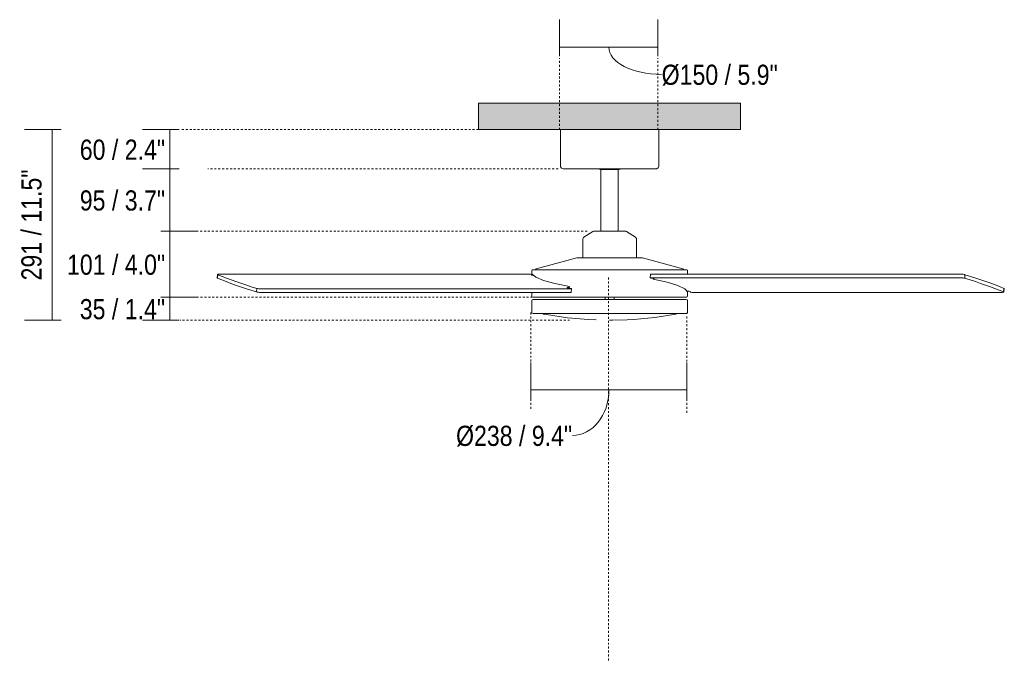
# Model space of a CAD drawing. Header units: millimetres. Extents: x 5694 to 11391, y -2844 to 7544.
# Tile 2 of 3: x 5694 to 7198, y 1189 to 2168. Entities that reach past the tile are written whole.
import ezdxf

# ---------------------------------------------------------------- set-up
doc = ezdxf.new("R2010")
doc.units = ezdxf.units.MM
doc.linetypes.add('Dash', pattern=[6, 3, -3])
doc.layers.add('A-ANNO-DIMS', color=7, linetype='Dash', lineweight=9, true_color=0xd2d2d2)
for name, color, linetype, lineweight in [('A-ANNO-DIMS-14', 7, 'Continuous', 9), ('A-CLNG', 7, 'Continuous', 9), ('E-ELEC-FIXT', 7, 'Continuous', 9)]:
    doc.layers.add(name, color=color, linetype=linetype, lineweight=lineweight)
doc.styles.add('Arial Narrow', font='ARIALN.TTF', dxfattribs={"height": 30.8})
doc.dimstyles.new('FARO_-_2_2mm_Arial_Narrow_mm_Inch_Horiz', dxfattribs={"dimscale": 304.8, "dimtxt": 31.521674, "dimasz": 0, "dimexe": 0.137795, "dimexo": 0.0625, "dimgap": 0.022966, "dimtad": 3, "dimtih": 1, "dimtoh": 1, "dimdec": 0, "dimzin": 0, "dimdsep": 46, "dimtxsty": 'Arial Narrow', "dimblk1": 'NONE', "dimblk2": 'NONE', "dimsah": 1, "dimcen": 0.09, "dimadec": 0, "dimazin": 0, "dimtfac": 1, "dimtdec": 4, "dimtix": 1, "dimtmove": 0, "dimatfit": 3, "dimfxl": 0.045932, "dimfxlon": 1, "dimtvp": 1, "dimtolj": 1, "dimtzin": 0, "dimarcsym": 2})
doc.dimstyles.new('FARO_-_2_2mm_Arial_Narrow_mm_Inch_Left', dxfattribs={"dimscale": 304.8, "dimtxt": 31.521674, "dimasz": 0, "dimexe": 0.137795, "dimexo": 0.0625, "dimgap": 0.022966, "dimtad": 1, "dimdec": 0, "dimzin": 0, "dimdsep": 46, "dimtxsty": 'Arial Narrow', "dimblk1": 'NONE', "dimblk2": 'NONE', "dimsah": 1, "dimcen": 0.09, "dimadec": 0, "dimazin": 0, "dimtfac": 1, "dimtdec": 4, "dimtix": 1, "dimtmove": 1, "dimatfit": 3, "dimfxl": 0.045932, "dimfxlon": 1, "dimtvp": 1, "dimtolj": 1, "dimtzin": 0, "dimarcsym": 2})
doc.dimstyles.new('FARO_-_2_2mm_Arial_Narrow_mm_Inch_Left_1', dxfattribs={"dimscale": 304.8, "dimtxt": 31.521674, "dimasz": 0, "dimexe": 0.137795, "dimexo": 0.0625, "dimgap": 0.022966, "dimtad": 1, "dimdec": 0, "dimzin": 0, "dimdsep": 46, "dimtxsty": 'Arial Narrow', "dimblk1": 'NONE', "dimblk2": 'NONE', "dimsah": 1, "dimcen": 0.09, "dimadec": 0, "dimazin": 0, "dimtfac": 1, "dimtdec": 4, "dimtix": 1, "dimtmove": 0, "dimatfit": 3, "dimfxl": 0.045932, "dimfxlon": 1, "dimtvp": 1, "dimtolj": 1, "dimtzin": 0, "dimarcsym": 2})
doc.dimstyles.new('FARO_-_2_2mm_Arial_Narrow_mm_Inch_Right', dxfattribs={"dimscale": 304.8, "dimtxt": 31.521674, "dimasz": 0, "dimexe": 0.137795, "dimexo": 0.0625, "dimgap": 0.022966, "dimtad": 1, "dimdec": 0, "dimzin": 0, "dimdsep": 46, "dimtxsty": 'Arial Narrow', "dimblk1": 'NONE', "dimblk2": 'NONE', "dimsah": 1, "dimcen": 0.09, "dimadec": 0, "dimazin": 0, "dimtfac": 1, "dimtdec": 4, "dimtix": 1, "dimtmove": 1, "dimatfit": 3, "dimfxl": 0.045932, "dimfxlon": 1, "dimtvp": 1, "dimtolj": 1, "dimtzin": 0, "dimarcsym": 2})

# ---------------------------------------------------------------- blocks, each defined once
blk = doc.blocks.new('34260 - 34260 BARTH White ceiling fan-551645-Alzado_PDF')
at = {"layer": 'E-ELEC-FIXT'}
for p, q in [((6520.3, 2000), (6520.3, 1944)), ((6670.3, 1944), (6670.3, 2000)), ((6580.7, 1939), (6579.6, 1940)), ((6609.9, 1939), (6580.7, 1939)), ((6582, 1939), (6582, 1844.9)), ((6608.5, 1844.9), (6608.5, 1939)), ((6569.5, 1844.4), (6555.7, 1835.8)), ((6569.5, 1844.4), (6570, 1844.6)), ((6570.7, 1844.7), (6571.2, 1844.9)), ((6619.4, 1844.9), (6619.9, 1844.7)), ((6620.5, 1844.6), (6621, 1844.4)), ((6634.8, 1835.8), (6621, 1844.4)), ((6554.3, 1833.2), (6554.3, 1803.9)), ((6636.3, 1803.9), (6636.3, 1833.2)), ((6545.3, 1803.9), (6483.3, 1787.3)), ((6545.3, 1803.9), (6645.3, 1803.9)), ((6707.2, 1787.3), (6645.3, 1803.9)), ((5996.5, 1778.8), (5996, 1773.4)), ((5996.6, 1773), (5997, 1778.4)), ((6471.3, 1779.2), (5999, 1779.2)), ((6475.7, 1777.8), (6475.7, 1778.5)), ((6476.3, 1784.6), (6476.3, 1777.5)), ((6476.6, 1777.4), (6476.7, 1779.3)), ((6477.5, 1785.8), (6477.8, 1785.8)), ((6657.5, 1779), (6657, 1773.5)), ((6659, 1779.2), (7131.3, 1779.2)), ((6663.1, 1779.3), (6663.3, 1779.2)), ((6712.8, 1785.8), (6713.1, 1785.8)), ((6714.3, 1779.2), (6714.3, 1784.6)), ((7137.5, 1773), (7137.9, 1778.4)), ((6533.9, 1760.2), (6533.5, 1757.8)), ((6658.4, 1773), (6662, 1772.4)), ((7130.8, 1773.8), (6658.5, 1773.8)), ((6661.9, 1771.4), (6662, 1772.4)), ((6056.4, 1757.5), (6055.9, 1752)), ((6534.8, 1751.2), (6062.6, 1751.2)), ((6063, 1756.7), (6535.3, 1756.7)), ((6476.3, 1751.2), (6476.3, 1745.8)), ((6531.8, 1758.8), (6533.7, 1758.8)), ((6535.4, 1757.4), (6531.8, 1758.1)), ((6536.3, 1751.5), (6536.8, 1756.9)), ((6714.3, 1745.8), (6713.5, 1744.3)), ((6714.2, 1753.4), (6714.2, 1752.3)), ((6714.3, 1745.8), (6714.3, 1753.7)), ((6718.1, 1752.6), (6718.1, 1752)), ((6722.5, 1751.2), (7194.8, 1751.2)), ((7197.2, 1757.5), (7196.8, 1752)), ((7197.3, 1751.6), (7197.8, 1757.1)), ((6476.3, 1738.8), (6476.3, 1720.8)), ((6478.1, 1739.3), (6477.8, 1739.5)), ((6588.3, 1743.8), (6588.3, 1740.2)), ((6602.3, 1740.2), (6602.3, 1743.8)), ((6714.3, 1720.8), (6714.3, 1738.8)), ((6494.4, 1718.1), (6493, 1718.8))]:
    blk.add_line(p, q, dxfattribs=at)
at = {"layer": 'E-ELEC-FIXT', "flags": 128}
for points in [[(6524.3, 1940), (6521.8, 1940.9), (6520.3, 1943.2), (6520.3, 1944)], [(6525, 1940), (6524.4, 1940), (6524.3, 1940)], [(6524.3, 1940), (6525.3, 1940), (6528.1, 1940), (6532.7, 1940), (6538.9, 1940), (6546.7, 1940), (6555.7, 1940), (6565.8, 1940), (6576.7, 1940), (6588.1, 1940), (6599.7, 1940), (6611.1, 1940), (6622.2, 1940), (6632.5, 1940), (6641.8, 1940), (6649.9, 1940), (6656.5, 1940), (6661.5, 1940), (6664.8, 1940), (6666.2, 1940), (6666.2, 1940)], [(6611.1, 1940), (6610.8, 1939.7), (6609.9, 1939)], [(6670.3, 1944), (6669.4, 1941.5), (6667, 1940.1), (6666.2, 1940)], [(6554.3, 1833.2), (6555.2, 1835.4), (6555.7, 1835.8)], [(6619.4, 1844.9), (6618.4, 1844.9), (6615.7, 1844.9), (6611.3, 1844.9), (6605.7, 1844.9), (6599.3, 1844.9), (6592.6, 1844.9), (6586.1, 1844.9), (6580.3, 1844.9), (6575.6, 1844.9), (6572.5, 1844.9), (6571.2, 1844.9), (6571.2, 1844.9)], [(6618.6, 1844.9), (6619.3, 1844.9), (6619.4, 1844.9)], [(6634.8, 1835.8), (6636.2, 1833.9), (6636.3, 1833.2)], [(6476.3, 1784.6), (6476.8, 1785.6), (6477.5, 1785.8)], [(6476.7, 1779.3), (6482.3, 1774.6), (6494.2, 1769.6), (6511.7, 1764.8), (6533.9, 1760.2)], [(6713.1, 1785.8), (6712.1, 1785.8), (6709.3, 1785.8), (6704.7, 1785.8), (6698.3, 1785.8), (6690.2, 1785.8), (6680.6, 1785.8), (6669.7, 1785.8), (6657.5, 1785.8), (6644.4, 1785.8), (6630.5, 1785.8), (6616, 1785.8), (6601.1, 1785.8), (6586.2, 1785.8), (6571.4, 1785.8), (6557, 1785.8), (6543.3, 1785.8), (6530.3, 1785.8), (6518.4, 1785.8), (6507.7, 1785.8), (6498.5, 1785.8), (6490.8, 1785.8), (6484.7, 1785.8), (6480.5, 1785.8), (6478, 1785.8), (6477.5, 1785.8)], [(6479.2, 1785.8), (6481.2, 1785.8), (6481.9, 1785.8)], [(6481.9, 1785.6), (6482.6, 1787), (6483.3, 1787.3)], [(6707.2, 1787.3), (6708.6, 1786), (6708.7, 1785.6)], [(6708.6, 1785.8), (6710.1, 1785.8), (6711.3, 1785.8)], [(6713.5, 1785.5), (6714.1, 1785.2), (6714.3, 1784.6)], [(6714.2, 1752.3), (6710, 1756.9), (6699.5, 1761.8), (6683.1, 1766.7), (6661.9, 1771.4)], [(6477, 1744.5), (6476.6, 1744.7), (6476.3, 1745.8)], [(6713.4, 1744.2), (6713.4, 1744.1), (6712.3, 1743.8)], [(6476.3, 1738.8), (6476.9, 1740), (6477.8, 1740.3)], [(6712.8, 1740.3), (6711.8, 1740.3), (6709, 1740.3), (6704.4, 1740.3), (6698, 1740.3), (6689.9, 1740.3), (6680.3, 1740.3), (6669.4, 1740.3), (6657.2, 1740.3), (6644.1, 1740.3), (6630.2, 1740.3), (6615.7, 1740.3), (6600.9, 1740.3), (6586, 1740.3), (6571.2, 1740.3), (6556.9, 1740.3), (6543.1, 1740.3), (6530.2, 1740.3), (6518.3, 1740.3), (6507.7, 1740.3), (6498.5, 1740.3), (6490.8, 1740.3), (6484.9, 1740.3), (6480.7, 1740.3), (6478.3, 1740.3), (6477.8, 1740.3)], [(6478.3, 1743.8), (6479.2, 1743.8), (6482, 1743.8), (6486.7, 1743.8), (6493.1, 1743.8), (6501.2, 1743.8), (6510.7, 1743.8), (6521.7, 1743.8), (6533.8, 1743.8), (6546.9, 1743.8), (6560.8, 1743.8), (6575.3, 1743.8), (6590.1, 1743.8), (6604.9, 1743.8), (6619.6, 1743.8), (6634, 1743.8), (6647.7, 1743.8), (6660.5, 1743.8), (6672.3, 1743.8), (6682.8, 1743.8), (6692, 1743.8), (6699.5, 1743.8), (6705.4, 1743.8), (6709.5, 1743.8), (6711.8, 1743.8), (6712.3, 1743.8)], [(6479.4, 1740.3), (6481.5, 1740.3), (6484.6, 1740.3)], [(6487.5, 1740.3), (6492.6, 1740.3), (6495.1, 1740.3)], [(6499.4, 1740.3), (6500.6, 1740.3), (6510.2, 1740.3), (6521.2, 1740.3), (6533.3, 1740.3), (6538.8, 1740.3)], [(6545.8, 1740.3), (6546.4, 1740.3), (6560.4, 1740.3), (6561.4, 1740.3)], [(6569, 1740.3), (6574.8, 1740.3), (6588.3, 1740.3)], [(6602.3, 1740.3), (6604.5, 1740.3), (6619.3, 1740.3), (6633.7, 1740.3)], [(6641.1, 1740.3), (6647.4, 1740.3), (6655.9, 1740.3)], [(6662.5, 1740.3), (6672.2, 1740.3), (6675.5, 1740.3)], [(6681, 1740.3), (6682.8, 1740.3), (6691.5, 1740.3)], [(6695.7, 1740.3), (6699.7, 1740.3), (6703.3, 1740.3)], [(6706.2, 1740.3), (6709.9, 1740.3), (6712.2, 1740.3), (6712.8, 1740.3)], [(6713.5, 1739.9), (6714, 1739.6), (6714.3, 1738.8)], [(6477, 1719.5), (6476.6, 1719.7), (6476.3, 1720.8)], [(6478.2, 1718.8), (6479.2, 1718.8), (6482, 1718.8), (6486.7, 1718.8), (6493.1, 1718.8), (6501.1, 1718.8), (6510.7, 1718.8), (6521.6, 1718.8), (6533.8, 1718.8), (6546.9, 1718.8), (6560.8, 1718.8), (6575.3, 1718.8), (6590, 1718.8), (6604.9, 1718.8), (6619.6, 1718.8), (6633.9, 1718.8), (6647.6, 1718.8), (6660.5, 1718.8), (6672.3, 1718.8), (6682.8, 1718.8), (6692, 1718.8), (6699.6, 1718.8), (6705.4, 1718.8), (6709.6, 1718.8), (6711.8, 1718.8), (6712.3, 1718.8)], [(6574.5, 1709.4), (6562.9, 1709.7), (6530.7, 1712.6), (6498.7, 1717.3), (6494.4, 1718.1)], [(6696.2, 1718.1), (6664.2, 1713.1), (6632, 1710), (6622.2, 1709.6)], [(6697.6, 1718.8), (6696.9, 1718.3), (6696.2, 1718.1)], [(6714.3, 1720.8), (6713.4, 1719.1), (6712.3, 1718.8)], [(6622.1, 1709.6), (6599.7, 1708.8), (6595.3, 1708.8)]]:
    blk.add_lwpolyline(points, dxfattribs=at)
at = {"layer": 'E-ELEC-FIXT'}
for centre, major_axis, start_param, end_param in [((6001.5, 1778.4), (-4.98, 0.44), 5.242642, 6.767793), ((6596.5, 1767.9), (-658.1, 58), 0.438963, 0.621543), ((6472.7, 1778.7), (-2.93, 0.26), 3.1657, 5.242642), ((6478.7, 1777.6), (-2.95, 0.26), 0.024107, 1.530397), ((6660.4, 1778.7), (-2.93, 0.26), 5.242642, 6.283185), ((7133.7, 1778.4), (-4.98, 0.44), 3.71749, 5.242642), ((6597.8, 1767.9), (-658.1, 58), 3.580556, 3.763135), ((6001, 1772.9), (-4.98, 0.44), 6.25941, 6.767793), ((6596, 1762.5), (-658.1, 58), 0.438963, 0.621543), ((6660, 1773.3), (-2.93, 0.26), 5.242642, 7.319584), ((6660.5, 1772.1), (-2.95, 0.26), 2.101049, 4.177991), ((7133.2, 1772.9), (-4.98, 0.44), 3.71749, 5.242642), ((6597.3, 1762.5), (-658.1, 58), 3.580556, 3.763135), ((6060.1, 1752.1), (-4.98, 0.44), 0.575898, 2.101049), ((6060.6, 1757.5), (-4.98, 0.44), 0.575898, 2.101049), ((6533.3, 1758.3), (-2.95, 0.26), 5.242642, 7.319584), ((6533.4, 1751.7), (-2.93, 0.26), 2.101049, 3.141593), ((6533.9, 1757.2), (-2.93, 0.26), 2.101049, 4.177991), ((6715.1, 1752.9), (-2.95, 0.26), 3.1657, 5.242642), ((6721.1, 1751.7), (-2.93, 0.26), 0.024107, 2.101049), ((7192.3, 1752.1), (-4.98, 0.44), 2.101049, 3.626201), ((7192.8, 1757.5), (-4.98, 0.44), 3.117817, 3.626201)]:
    blk.add_ellipse(centre, major_axis=major_axis, ratio=0.150384, start_param=start_param, end_param=end_param, dxfattribs=at)
blk = doc.blocks.new('DIMBLOCK1-Alzado_PDF')
at = {"layer": 'A-ANNO-DIMS-14', "color": 251, "true_color": 0x5b5b5b, "transparency": 16777216}
for p, q in [((6518.6, 2112.1), (6518.6, 2168.1)), ((6669.1, 2112.1), (6669.1, 2168.1)), ((6518.6, 2126.1), (6669.1, 2126.1)), ((6518.6, 2126.1), (6518.6, 2112.1)), ((6669.1, 2126.1), (6669.1, 2112.1))]:
    blk.add_line(p, q, dxfattribs=at)
blk.add_ellipse((6674.7, 2126.1), major_axis=(80.8, 0), ratio=0.514303, start_param=3.141593, end_param=4.712389, dxfattribs=at)
at = {"layer": 'A-ANNO-DIMS-14', "color": 0, "transparency": 16777216, "insert": (6674.7, 2099.3), "char_height": 30.8, "width": 213.147, "attachment_point": 1, "line_spacing_factor": 0.974696, "style": 'Arial Narrow'}
blk.add_mtext('Ø150 / 5.9"', dxfattribs=at)
blk = doc.blocks.new('_None')
blk = doc.blocks.new('DIMBLOCK2-Alzado_PDF')
at = {"layer": 'A-ANNO-DIMS-14', "color": 251, "true_color": 0x5b5b5b, "transparency": 16777216}
for p, q in [((5937.7, 2000), (5881.7, 2000)), ((5923.7, 2000), (5923.7, 1940)), ((5923.7, 2000), (5937.7, 2000)), ((5937.7, 1940), (5881.7, 1940)), ((5923.7, 1940), (5937.7, 1940))]:
    blk.add_line(p, q, dxfattribs=at)
at = {"layer": 'A-ANNO-DIMS-14', "color": 0, "transparency": 16777216, "insert": (5786.1, 1984.8), "char_height": 30.8, "width": 156.708, "attachment_point": 1, "line_spacing_factor": 0.974696, "style": 'Arial Narrow'}
blk.add_mtext('60 / 2.4"', dxfattribs=at)
blk = doc.blocks.new('DIMBLOCK3-Alzado_PDF')
at = {"layer": 'A-ANNO-DIMS-14', "color": 251, "true_color": 0x5b5b5b, "transparency": 16777216}
for p, q in [((5937.7, 1940), (5881.7, 1940)), ((5923.7, 1940), (5923.7, 1844.9)), ((5923.7, 1940), (5937.7, 1940)), ((5923.7, 1844.9), (5909.7, 1844.9)), ((5923.6, 1844.9), (5965.7, 1844.9))]:
    blk.add_line(p, q, dxfattribs=at)
at = {"layer": 'A-ANNO-DIMS-14', "color": 0, "transparency": 16777216, "insert": (5786.1, 1907.2), "char_height": 30.8, "width": 156.708, "attachment_point": 1, "line_spacing_factor": 0.974696, "style": 'Arial Narrow'}
blk.add_mtext('95 / 3.7"', dxfattribs=at)
blk = doc.blocks.new('DIMBLOCK4-Alzado_PDF')
at = {"layer": 'A-ANNO-DIMS-14', "color": 251, "true_color": 0x5b5b5b, "transparency": 16777216}
for p, q in [((5923.7, 1844.9), (5909.7, 1844.9)), ((5923.6, 1844.9), (5965.7, 1844.9)), ((5923.7, 1844.9), (5923.7, 1743.8)), ((5923.7, 1743.8), (5909.7, 1743.8)), ((5923.6, 1743.8), (5965.7, 1743.8))]:
    blk.add_line(p, q, dxfattribs=at)
at = {"layer": 'A-ANNO-DIMS-14', "color": 0, "transparency": 16777216, "insert": (5766.6, 1809.1), "char_height": 30.8, "width": 180.124, "attachment_point": 1, "line_spacing_factor": 0.974696, "style": 'Arial Narrow'}
blk.add_mtext('101 / 4.0"', dxfattribs=at)
blk = doc.blocks.new('DIMBLOCK5-Alzado_PDF')
at = {"layer": 'A-ANNO-DIMS-14', "color": 251, "true_color": 0x5b5b5b, "transparency": 16777216}
for p, q in [((5923.7, 1743.8), (5909.7, 1743.8)), ((5923.6, 1743.8), (5965.7, 1743.8)), ((5923.7, 1743.8), (5923.7, 1708.8)), ((5937.7, 1708.8), (5881.7, 1708.8)), ((5923.7, 1708.8), (5937.7, 1708.8))]:
    blk.add_line(p, q, dxfattribs=at)
at = {"layer": 'A-ANNO-DIMS-14', "color": 0, "transparency": 16777216, "insert": (5786.1, 1741.1), "char_height": 30.8, "width": 156.708, "attachment_point": 1, "line_spacing_factor": 0.974696, "style": 'Arial Narrow'}
blk.add_mtext('35 / 1.4"', dxfattribs=at)
blk = doc.blocks.new('DIMBLOCK6-Alzado_PDF')
at = {"layer": 'A-ANNO-DIMS-14', "color": 251, "true_color": 0x5b5b5b, "transparency": 16777216}
for p, q in [((5757.7, 2000), (5701.7, 2000)), ((5743.7, 2000), (5743.7, 1708.8)), ((5743.7, 2000), (5757.7, 2000)), ((5757.7, 1708.8), (5701.7, 1708.8)), ((5743.7, 1708.8), (5757.7, 1708.8))]:
    blk.add_line(p, q, dxfattribs=at)
at = {"layer": 'A-ANNO-DIMS-14', "color": 0, "transparency": 16777216, "insert": (5696.9, 1769.6), "char_height": 30.8, "width": 203.54, "attachment_point": 1, "rotation": 90, "line_spacing_factor": 0.974696, "style": 'Arial Narrow'}
blk.add_mtext('291 / 11.5"', dxfattribs=at)
blk = doc.blocks.new('DIMBLOCK7-Alzado_PDF')
at = {"layer": 'A-ANNO-DIMS-14', "color": 251, "true_color": 0x5b5b5b, "transparency": 16777216}
for p, q in [((6475.1, 1602.1), (6475.1, 1644.2)), ((6713.1, 1602.1), (6713.1, 1644.2)), ((6475.1, 1602.2), (6713.1, 1602.2)), ((6475.1, 1602.2), (6475.1, 1588.2)), ((6713.1, 1602.2), (6713.1, 1588.2))]:
    blk.add_line(p, q, dxfattribs=at)
blk.add_ellipse((6538.3, 1602.2), major_axis=(0, 69.5), ratio=0.803036, start_param=3.141593, end_param=4.712389, dxfattribs=at)
at = {"layer": 'A-ANNO-DIMS-14', "color": 0, "transparency": 16777216, "insert": (6360.7, 1547.5), "char_height": 30.8, "width": 213.147, "attachment_point": 1, "line_spacing_factor": 0.974696, "style": 'Arial Narrow'}
blk.add_mtext('Ø238 / 9.4"', dxfattribs=at)

msp = doc.modelspace()

# ---------------------------------------------------------------- hatches: boundary and pattern name
at = {"layer": 'A-CLNG', "true_color": 0xe8e8e8}
msp.add_hatch(color=254, dxfattribs=at).paths.add_polyline_path([(6597.6, 2000), (6795, 2000), (6795, 2040.5), (6395, 2040.5), (6395, 2000), (6590.8, 2000)])

# ---------------------------------------------------------------- linework, layer by layer
at = {"layer": 'A-ANNO-DIMS'}
for p, q in [((6518.6, 2000), (6518.6, 2109)), ((6669.1, 2000), (6669.1, 2109)), ((6395, 2000), (5939.2, 2000)), ((6516.6, 1940), (5981.6, 1940)), ((6560.9, 1844.9), (5920.9, 1844.9)), ((6593.5, 1774), (6593.5, 1189)), ((6477.5, 1743.8), (5918.6, 1743.8)), ((6475.1, 1720.6), (6475.1, 1570.6)), ((6713.1, 1714.5), (6713.1, 1564.5)), ((6534.2, 1708.8), (5939.2, 1708.8))]:
    msp.add_line(p, q, dxfattribs=at)
at = {"layer": 'A-CLNG'}
for p, q in [((6395, 2040.5), (6795, 2040.5)), ((6395, 2000), (6395, 2040.5)), ((6795, 2040.5), (6795, 2000)), ((6795, 2000), (6395, 2000))]:
    msp.add_line(p, q, dxfattribs=at)

# ---------------------------------------------------------------- block references
at = {"layer": 'E-ELEC-FIXT'}
msp.add_blockref('34260 - 34260 BARTH White ceiling fan-551645-Alzado_PDF', (0, 0), dxfattribs=at)

# ---------------------------------------------------------------- dimensions: what is measured, and where the dimension line sits
at = {"layer": 'A-ANNO-DIMS', "color": 251, "linetype": 'Continuous', "true_color": 0x5b5b5b}
for base, p1, p2, dimstyle, override, picture, middle in [((6669.1091, 2126.0682), (6518.6486, 2112.0682), (6669.1091, 2112.0682), 'FARO_-_2_2mm_Arial_Narrow_mm_Inch_Left', {"dimpost": '<>', "dimfxl": 150.460493}, 'DIMBLOCK1-Alzado_PDF', (6781.2804, 2078.7536)), ((6713.1, 1602.2), (6475.1, 1588.2), (6713.1, 1588.2), 'FARO_-_2_2mm_Arial_Narrow_mm_Inch_Right', {"dimpost": '<>', "dimfxl": 238.013788}, 'DIMBLOCK7-Alzado_PDF', (6467.3, 1527))]:
    dim = msp.add_linear_dim(base=base, p1=p1, p2=p2, text='Ø<>', dimstyle=dimstyle, override=override, dxfattribs=at)
    dim.commit()
    dim.dimension.update_dxf_attribs({"geometry": picture, "text_midpoint": middle, "dimtype": 160})
for base, p1, p2, dimstyle, override, picture, middle in [((5743.7, 1708.8), (5757.7, 2000), (5757.7, 1708.8), 'FARO_-_2_2mm_Arial_Narrow_mm_Inch_Left_1', {"dimpost": '<>', "dimfxl": 291.241736}, 'DIMBLOCK6-Alzado_PDF', (5716.8, 1854.4)), ((5923.7, 1940), (5937.7, 2000), (5937.7, 1940), 'FARO_-_2_2mm_Arial_Narrow_mm_Inch_Horiz', {"dimpost": '<>', "dimfxl": 60.009347}, 'DIMBLOCK2-Alzado_PDF', (5838.6, 1970)), ((5923.7, 1844.9), (5937.7, 1940), (5909.7, 1844.9), 'FARO_-_2_2mm_Arial_Narrow_mm_Inch_Horiz', {"dimpost": '<>', "dimfxl": 99.13632}, 'DIMBLOCK3-Alzado_PDF', (5838.7, 1892.4)), ((5923.7, 1743.8), (5909.7, 1844.9), (5909.7, 1743.8), 'FARO_-_2_2mm_Arial_Narrow_mm_Inch_Horiz', {"dimpost": '<>', "dimfxl": 101.102135}, 'DIMBLOCK4-Alzado_PDF', (5830, 1794.3)), ((5923.7, 1708.8), (5909.7, 1743.8), (5937.7, 1708.8), 'FARO_-_2_2mm_Arial_Narrow_mm_Inch_Horiz', {"dimpost": '<>', "dimfxl": 44.845499}, 'DIMBLOCK5-Alzado_PDF', (5838.7, 1726.3))]:
    dim = msp.add_linear_dim(base=base, p1=p1, p2=p2, angle=90, dimstyle=dimstyle, override=override, dxfattribs=at)
    dim.commit()
    dim.dimension.update_dxf_attribs({"geometry": picture, "text_midpoint": middle})

doc.saveas('drawing.dxf')
